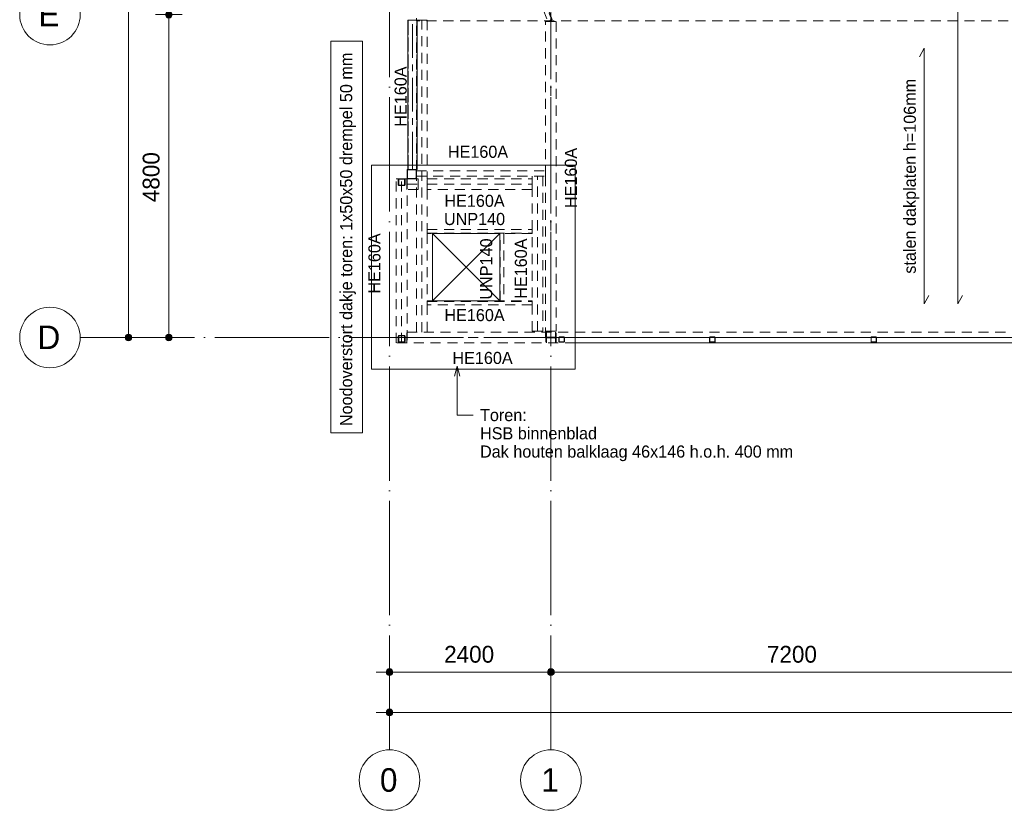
# Model space of a CAD drawing. Header units: millimetres. Extents: x -2900 to 33746, y 12371 to 48359.
# Tile 1 of 7: x -2900 to 11742, y 12371 to 24125. Entities that reach past the tile are written whole.
import ezdxf

# ---------------------------------------------------------------- set-up
doc = ezdxf.new("R2010")
doc.units = ezdxf.units.MM
for name, pattern in [('WSP_hartlijn', [800, 500, -100, 100, -100]), ('WSP_hhidden', [250, 150, -100]), ('WSP_stramienlijn', [2000, 1700, -150, 0, -150])]:
    doc.linetypes.add(name, pattern=pattern)
for name, color, linetype, lineweight in [('00_algemeen - 0_13mm', 7, 'Continuous', 13), ('00_algemeen - 0_18mm', 1, 'Continuous', 13), ('00_algemeen - 0_18mm - grey 192', 9, 'Continuous', 13), ('00_algemeen - hartlijn', 7, 'WSP_hartlijn', 13), ('00_algemeen - hhidden - 0_13mm', 7, 'WSP_hhidden', 13), ('00_maatvoering', 8, 'Continuous', 13), ('00_maatvoering-100', 8, 'Continuous', 13), ('00_text', 7, 'Continuous', 13), ('07_stramien', 4, 'Continuous', 13), ('23_vloeren', 2, 'Continuous', 18), ('28_hoofddraagconstructies - kolommen en liggers', 1, 'Continuous', 13), ('28_hoofddraagconstructies - kolommen en liggers - staal', 1, 'Continuous', 13), ('28_hoofddraagconstructies - kolommen en liggers -cut-', 2, 'Continuous', 18), ('28_hoofddraagconstructies - tags', 7, 'Continuous', 18)]:
    doc.layers.add(name, color=color, linetype=linetype, lineweight=lineweight)
doc.styles.add('Revittext', font='txt', dxfattribs={"height": 180})
doc.styles.add('Revittext_1', font='txt', dxfattribs={"height": 350})
doc.styles.add('Revittext_2', font='txt', dxfattribs={"height": 250})
doc.dimstyles.new('WSP_25_-_transparant', dxfattribs={"dimscale": 304.8, "dimtxt": 252.223969, "dimasz": 1.312336, "dimexe": 0.656168, "dimexo": 0.0625, "dimgap": 0.213255, "dimtad": 1, "dimdec": 0, "dimzin": 0, "dimdsep": 46, "dimtxsty": 'Revittext_2', "dimblk1": 'DOTSMALL', "dimblk2": 'DOTSMALL', "dimsah": 1, "dimcen": 0.09, "dimdle": 0.656168, "dimazin": 0, "dimtfac": 1, "dimtdec": 4, "dimtix": 1, "dimtmove": 0, "dimatfit": 3, "dimfxl": 0.656168, "dimfxlon": 1, "dimtvp": 1, "dimtolj": 1, "dimtzin": 0, "dimarcsym": 2})

# ---------------------------------------------------------------- blocks, each defined once
blk = doc.blocks.new('Structural Framing 1 - Structural Framing 1-1333742-3e verd - plot - 100')
at = {"layer": '28_hoofddraagconstructies - kolommen en liggers -cut-'}
for p, q in [((5360, 21960), (2330, 21960)), ((2330, 21960), (2330, 18930)), ((5360, 18930), (5360, 21960)), ((2330, 18930), (5360, 18930))]:
    blk.add_line(p, q, dxfattribs=at)
blk = doc.blocks.new('28_WSP_SF_staal - HE v21-0 - HE160A-1333514-3e verd - plot - 100')
at = {"layer": '28_hoofddraagconstructies - kolommen en liggers', "linetype": 'WSP_hhidden'}
blk.add_line((-2320, 0), (2320, 0), dxfattribs=at)
blk = doc.blocks.new('28_WSP_SF_staal - HE v21-0 - HE160A-1328771-3e verd - plot - 100')
at = {"layer": '28_hoofddraagconstructies - kolommen en liggers', "linetype": 'WSP_hhidden'}
for p, q in [((-2307, -80), (-2307, 80)), ((-2307, 0), (2297, 0)), ((0, 80), (2297, 80)), ((2297, 80), (2297, -80)), ((2297, -80), (-2307, -80))]:
    blk.add_line(p, q, dxfattribs=at)
blk = doc.blocks.new('28_WSP_SF_staal - HE v21-0 - HE160A-1384899-3e verd - plot - 100')
at = {"layer": '28_hoofddraagconstructies - kolommen en liggers', "linetype": 'WSP_hhidden'}
blk.add_line((4920, 19400), (2859, 19400), dxfattribs=at)
blk = doc.blocks.new('28_WSP_SF_staal - HE v21-0 - HE160A-1334712-3e verd - plot - 100')
at = {"layer": '28_hoofddraagconstructies - kolommen en liggers', "linetype": 'WSP_hhidden'}
blk.add_line((2999, 21880), (4919, 21880), dxfattribs=at)
blk = doc.blocks.new('28_WSP_SF_staal - HE v21-0 - HE160A-1384900-3e verd - plot - 100')
at = {"layer": '28_hoofddraagconstructies - kolommen en liggers', "linetype": 'WSP_hhidden'}
blk.add_line((2859, 21680), (3025, 21680), dxfattribs=at)
blk = doc.blocks.new('28_WSP_SF_staal - HE v21-0 - HE160A-1333342-3e verd - plot - 100')
at = {"layer": '28_hoofddraagconstructies - kolommen en liggers', "linetype": 'WSP_hhidden'}
for p, q in [((4720, 19493), (4720, 21800)), ((4800, 19493), (4800, 21800)), ((4880, 21800), (4880, 19493)), ((4880, 19493), (4720, 19493)), ((4782, 19493), (4720, 19493)), ((4797, 19493), (4797, 19493)), ((4797, 19493), (4803, 19493)), ((4803, 19493), (4803, 19493)), ((4880, 19493), (4818, 19493))]:
    blk.add_line(p, q, dxfattribs=at)
for centre, start_param, end_param in [((4782, 19493), 4.712389, 6.283185), ((4818, 19493), 3.141593, 4.712389)]:
    blk.add_ellipse(centre, major_axis=(15, 0), ratio=0.000551, start_param=start_param, end_param=end_param, dxfattribs=at)
blk = doc.blocks.new('28_WSP_SF_staal - HE v21-0 - HE160A-1333515-3e verd - plot - 100')
at = {"layer": '28_hoofddraagconstructies - kolommen en liggers', "linetype": 'WSP_hhidden'}
blk.add_line((-1220, 0), (1220, 0), dxfattribs=at)
blk = doc.blocks.new('28_WSP_SF_staal - HE v21-0 - HE160A-1334456-3e verd - plot - 100')
at = {"layer": '28_hoofddraagconstructies - kolommen en liggers', "linetype": 'WSP_hhidden'}
blk.add_line((3160, 21680), (4719, 21680), dxfattribs=at)
blk = doc.blocks.new('28_WSP_SF_staal - HFL v21-0 - Lequ 70x70x7-1200317-3e verd - plot - 100')
at = {"layer": '28_hoofddraagconstructies - kolommen en liggers', "linetype": 'WSP_hhidden'}
for p, q in [((3059, 28901), (3070, 28874)), ((3061, 28901), (3059, 28901)), ((3062, 28902), (3061, 28902)), ((3064, 28903), (3082, 28910)), ((3070, 28874), (3140, 28697)), ((3083, 28910), (3108, 28920)), ((3108, 28920), (3110, 28921)), ((3118, 28924), (3140, 28869)), ((3122, 28926), (3124, 28927)), ((3140, 28888), (3124, 28927)), ((5018, 24127), (3140, 28887)), ((3140, 28868), (5012, 24124)), ((3140, 28697), (4953, 24101)), ((4954, 24101), (4955, 24101)), ((4955, 24102), (4956, 24102)), ((4976, 24110), (4958, 24103)), ((5004, 24121), (4977, 24110)), ((5006, 24122), (5019, 24127)), ((5012, 24124), (5012, 24124)), ((5018, 24127), (5016, 24126)), ((5019, 24127), (5018, 24127))]:
    blk.add_line(p, q, dxfattribs=at)
for centre, major_axis, start_param, end_param in [((3064, 28903), (4.19, 1.65), 1.570796, 3.141593), ((3110, 28921), (8.37, 3.3), 4.712389, 6.283185), ((3122, 28926), (4.19, 1.65), 1.570796, 3.141593), ((4958, 24103), (4.19, 1.65), 1.570796, 3.141593), ((5004, 24121), (8.37, 3.3), 4.712389, 6.283185), ((5016, 24126), (4.19, 1.65), 1.570796, 3.141593)]:
    blk.add_ellipse(centre, major_axis=major_axis, ratio=0.006259, start_param=start_param, end_param=end_param, dxfattribs=at)
blk = doc.blocks.new('28_WSP_SF_staal - UNP v18-0 - UNP140-1334457-3e verd - plot - 100')
at = {"layer": '28_hoofddraagconstructies - kolommen en liggers', "linetype": 'WSP_hhidden'}
for p, q in [((3160, 20952), (4719, 20952)), ((4719, 20952), (4719, 20952)), ((4721, 20952), (4721, 20952))]:
    blk.add_line(p, q, dxfattribs=at)
blk = doc.blocks.new('28_WSP_SF_staal - UNP v18-0 - UNP140-1334458-3e verd - plot - 100')
at = {"layer": '28_hoofddraagconstructies - kolommen en liggers', "linetype": 'WSP_hhidden'}
for p, q in [((3160, 19938), (4719, 19938)), ((4719, 19938), (4719, 19938)), ((4721, 19938), (4721, 19938))]:
    blk.add_line(p, q, dxfattribs=at)
blk = doc.blocks.new('28_WSP_SF_staal - UNP v18-0 - UNP140-1305042-3e verd - plot - 100')
at = {"layer": '28_hoofddraagconstructies - kolommen en liggers', "linetype": 'WSP_hhidden'}
for p, q in [((-500, 17.6), (500, 17.6)), ((-500, 10.6), (500, 10.6)), ((500, -42.4), (-500, -42.4))]:
    blk.add_line(p, q, dxfattribs=at)
blk = doc.blocks.new('28_WSP_SF_staal - RHS v18-0 - SHSC 140x140x6_3 - S275-1334255-3e verd - plot - 100')
at = {"layer": '28_hoofddraagconstructies - kolommen en liggers', "linetype": 'WSP_hhidden'}
for p, q in [((-1110, 63.7), (1110, 63.7)), ((-1110, -63.7), (1110, -63.7))]:
    blk.add_line(p, q, dxfattribs=at)
blk = doc.blocks.new('28_WSP_SF_staal - RHS v18-0 - SHSC 140x80x5 - S275-1383644-3e verd - plot - 100')
at = {"layer": '00_algemeen - hartlijn'}
blk.add_line((-1050, 0), (1110, 0), dxfattribs=at)
at = {"layer": '00_algemeen - hhidden - 0_13mm'}
for p, q in [((-1050, 65), (1110, 65)), ((-1050, -65), (1110, -65))]:
    blk.add_line(p, q, dxfattribs=at)
at = {"layer": '28_hoofddraagconstructies - kolommen en liggers', "linetype": 'WSP_hhidden'}
for p, q in [((-1110, 65), (-1050, 65)), ((-1110, 0), (-1050, 0)), ((-1110, -65), (-1050, -65))]:
    blk.add_line(p, q, dxfattribs=at)
blk = doc.blocks.new('01_WSP_DC_algemeen - overspanningspijl v18-0 - stalen dakplaten-1198937-3e verd - plot - 100')
at = {"layer": '00_algemeen - 0_18mm'}
for p, q in [((500, 0), (13900, 0)), ((500, 0), (625, -70)), ((13900, 0), (13775, 70))]:
    blk.add_line(p, q, dxfattribs=at)
blk = doc.blocks.new('01_WSP_DC_algemeen - overspanningspijl v18-0 - stalen dakplaten-1198903-3e verd - plot - 100')
at = {"layer": '00_algemeen - 0_18mm'}
for p, q in [((500, 0), (4300, 0)), ((500, 0), (625, -70)), ((4300, 0), (4175, 70))]:
    blk.add_line(p, q, dxfattribs=at)
blk = doc.blocks.new('Grid - Stramienbol 9_0mm-3500-3e verd - plot - 100')
at = {"layer": '07_stramien'}
blk.add_circle((0, 0), 4.5, dxfattribs=at)
blk = doc.blocks.new('DIMBLOCK1-3e verd - plot - 100')
at = {"layer": '00_maatvoering-100'}
h = blk.add_hatch(color=256, dxfattribs=at)
edge = h.paths.add_edge_path()
edge.add_arc((-1282, 38600), 50, 0, 360)
h = blk.add_hatch(color=256, dxfattribs=at)
edge = h.paths.add_edge_path()
edge.add_arc((-1282, 19400), 50, 0, 360)
for p, q in [((-1282, 38800), (-1282, 19400)), ((-1082, 38600), (-1482, 38600)), ((-1282, 38600), (-1082, 38600)), ((-1082, 19400), (-1482, 19400)), ((-1282, 19400), (-1082, 19400))]:
    blk.add_line(p, q, dxfattribs=at)
for centre in [(-1282, 38600), (-1282, 19400)]:
    blk.add_circle(centre, 50, dxfattribs=at)
at = {"layer": '00_maatvoering-100', "color": 0, "insert": (-1671, 28515), "char_height": 250, "width": 1164.11, "attachment_point": 1, "rotation": 90, "line_spacing_factor": 0.931288, "style": 'Revittext_2'}
blk.add_mtext('19200', dxfattribs=at)
blk = doc.blocks.new('_DotSmall')
at = {"color": 0, "linetype": 'ByBlock', "const_width": 0.5}
blk.add_lwpolyline([(-0.0625, 0, 1), (0.0625, 0, 1)], format="xyb", close=True, dxfattribs=at)
blk = doc.blocks.new('DIMBLOCK5-3e verd - plot - 100')
at = {"layer": '00_maatvoering-100'}
h = blk.add_hatch(color=256, dxfattribs=at)
edge = h.paths.add_edge_path()
edge.add_arc((-682, 24200), 50, 0, 360)
h = blk.add_hatch(color=256, dxfattribs=at)
edge = h.paths.add_edge_path()
edge.add_arc((-682, 19400), 50, 0, 360)
for p, q in [((-482, 24200), (-882, 24200)), ((-682, 24200), (-682, 19400)), ((-682, 24200), (-482, 24200)), ((-482, 19400), (-882, 19400)), ((-682, 19400), (-482, 19400))]:
    blk.add_line(p, q, dxfattribs=at)
for centre in [(-682, 24200), (-682, 19400)]:
    blk.add_circle(centre, 50, dxfattribs=at)
at = {"layer": '00_maatvoering-100', "color": 0, "insert": (-1071, 21412), "char_height": 250, "width": 931.29, "attachment_point": 1, "rotation": 90, "line_spacing_factor": 0.931288, "style": 'Revittext_2'}
blk.add_mtext('4800', dxfattribs=at)
blk = doc.blocks.new('DIMBLOCK12-3e verd - plot - 100')
at = {"layer": '00_maatvoering-100'}
h = blk.add_hatch(color=256, dxfattribs=at)
edge = h.paths.add_edge_path()
edge.add_arc((2600, 13827), 50, 0, 360)
h = blk.add_hatch(color=256, dxfattribs=at)
edge = h.paths.add_edge_path()
edge.add_arc((29000, 13827), 50, 0, 360)
for p, q in [((2600, 14027), (2600, 13627)), ((2600, 13827), (2600, 14027)), ((29000, 14027), (29000, 13627)), ((29000, 13827), (29000, 14027)), ((2400, 13827), (29200, 13827))]:
    blk.add_line(p, q, dxfattribs=at)
for centre in [(2600, 13827), (29000, 13827)]:
    blk.add_circle(centre, 50, dxfattribs=at)
at = {"layer": '00_maatvoering-100', "color": 0, "insert": (15315, 14216), "char_height": 250, "width": 1164.11, "attachment_point": 1, "line_spacing_factor": 0.931288, "style": 'Revittext_2'}
blk.add_mtext('26400', dxfattribs=at)
blk = doc.blocks.new('DIMBLOCK19-3e verd - plot - 100')
at = {"layer": '00_maatvoering-100'}
h = blk.add_hatch(color=256, dxfattribs=at)
edge = h.paths.add_edge_path()
edge.add_arc((2600, 14427), 50, 0, 360)
h = blk.add_hatch(color=256, dxfattribs=at)
edge = h.paths.add_edge_path()
edge.add_arc((5000, 14427), 50, 0, 360)
for p, q in [((2600, 14627), (2600, 14227)), ((2600, 14427), (2600, 14627)), ((5000, 14627), (5000, 14227)), ((5000, 14427), (5000, 14627)), ((2400, 14427), (5000, 14427))]:
    blk.add_line(p, q, dxfattribs=at)
for centre in [(2600, 14427), (5000, 14427)]:
    blk.add_circle(centre, 50, dxfattribs=at)
at = {"layer": '00_maatvoering-100', "color": 0, "insert": (3412, 14816), "char_height": 250, "width": 931.29, "attachment_point": 1, "line_spacing_factor": 0.931288, "style": 'Revittext_2'}
blk.add_mtext('2400', dxfattribs=at)
blk = doc.blocks.new('DIMBLOCK20-3e verd - plot - 100')
at = {"layer": '00_maatvoering-100'}
h = blk.add_hatch(color=256, dxfattribs=at)
edge = h.paths.add_edge_path()
edge.add_arc((5000, 14427), 50, 0, 360)
h = blk.add_hatch(color=256, dxfattribs=at)
edge = h.paths.add_edge_path()
edge.add_arc((12200, 14427), 50, 0, 360)
for p, q in [((5000, 14627), (5000, 14227)), ((5000, 14427), (5000, 14627)), ((12200, 14627), (12200, 14227)), ((12200, 14427), (12200, 14627)), ((5000, 14427), (12200, 14427))]:
    blk.add_line(p, q, dxfattribs=at)
for centre in [(5000, 14427), (12200, 14427)]:
    blk.add_circle(centre, 50, dxfattribs=at)
at = {"layer": '00_maatvoering-100', "color": 0, "insert": (8212, 14816), "char_height": 250, "width": 931.29, "attachment_point": 1, "line_spacing_factor": 0.931288, "style": 'Revittext_2'}
blk.add_mtext('7200', dxfattribs=at)

msp = doc.modelspace()

# ---------------------------------------------------------------- linework, layer by layer
at = {"layer": '00_algemeen - 0_13mm'}
for p, q in [((3240, 20945), (4240, 20945)), ((3240, 19945), (3240, 20945)), ((4240, 19945), (3240, 20945)), ((4240, 20945), (3240, 19945)), ((4240, 20945), (4240, 19945)), ((4240, 19945), (3240, 19945))]:
    msp.add_line(p, q, dxfattribs=at)
at = {"layer": '00_algemeen - 0_18mm - grey 192'}
for p, q in [((2330, 21960), (5360, 21960)), ((2330, 18930), (2330, 21960)), ((5360, 21960), (5360, 18930)), ((5360, 18930), (2330, 18930))]:
    msp.add_line(p, q, dxfattribs=at)
at = {"layer": '00_text', "color": 250, "lineweight": 18}
for p, q in [((3606.2, 18973.8), (3566, 18823.8)), ((3606.2, 18973.8), (3646.4, 18823.8)), ((3606.2, 18973.8), (3606.2, 18247.3)), ((3606.2, 18247.3), (3845.5, 18247.3))]:
    msp.add_line(p, q, dxfattribs=at)
at = {"layer": '00_text', "color": 250, "lineweight": 18, "flags": 128}
msp.add_lwpolyline([(1726.7, 17982.6), (1726.7, 23805.6), (2197.7, 23805.6), (2197.7, 17982.6)], close=True, dxfattribs=at)
at = {"layer": '07_stramien', "linetype": 'WSP_stramienlijn'}
for p, q in [((2600, 13271.4), (2600, 47459.4)), ((5000, 13271.4), (5000, 47459.4)), ((-2000, 19400), (32845.5, 19400))]:
    msp.add_line(p, q, dxfattribs=at)
at = {"layer": '23_vloeren'}
for p, q in [((3000, 24120), (3000, 24145.4)), ((7360.1, 19400), (5360, 19400)), ((7436, 19400), (7364, 19400)), ((9760.1, 19400), (7439.9, 19400)), ((9836, 19400), (9764, 19400)), ((12160.1, 19400), (9839.9, 19400))]:
    msp.add_line(p, q, dxfattribs=at)
at = {"layer": '23_vloeren', "linetype": 'WSP_hhidden', "lineweight": 13}
for p, q in [((3000, 21884.6), (3000, 24120)), ((3000, 21800), (4920, 21800)), ((4920, 21800), (4920, 19400)), ((5360, 19400), (4920, 19400)), ((7364, 19400), (7360.2, 19400)), ((7439.8, 19400), (7436, 19400)), ((9764, 19400), (9760.2, 19400)), ((9839.8, 19400), (9836, 19400))]:
    msp.add_line(p, q, dxfattribs=at)
at = {"layer": '28_hoofddraagconstructies - kolommen en liggers', "linetype": 'WSP_hhidden'}
for p, q in [((2998.6, 24110), (2998.6, 24120)), ((15800, 24110), (2998.6, 24110)), ((3010, 24120), (3160, 24120)), ((3160, 24120), (3160, 21760)), ((2860, 21775.7), (2860, 21884.2)), ((2866.3, 21775.7), (2866.3, 21884.2)), ((2870, 21960), (2870, 21900)), ((2880, 21900), (2870, 21900)), ((2984.3, 21900), (2875.8, 21900)), ((2875.8, 21893.7), (2984.3, 21893.7)), ((3000, 21900), (2880, 21900)), ((2993.7, 21884.2), (2993.7, 21775.7)), ((2998.7, 21890.2), (2998.7, 21960)), ((2998.7, 21800), (2998.7, 21889.9)), ((3000, 21900), (3010, 21900)), ((3000, 21884.2), (3000, 21775.7)), ((3010, 21900), (3010, 21960)), ((4918.7, 21960), (4918.7, 21800)), ((4918.9, 21898), (4918.9, 21960)), ((4918.9, 21800), (4918.9, 21862)), ((4920.9, 21883), (4919.1, 21883)), ((4919.1, 21877), (4920.9, 21877)), ((4921.1, 21960), (4921.1, 21898)), ((4921.1, 21862), (4921.1, 21800)), ((4921.3, 21800), (4921.3, 21960)), ((2700, 21760), (2860, 21760)), ((2700, 19320), (2700, 21760)), ((2730, 21748), (2730, 21672)), ((2736, 21672), (2736, 21748)), ((2742, 21754), (2818, 21754)), ((2824, 21748), (2824, 21672)), ((2830, 21672), (2830, 21748)), ((2858.7, 21600), (2858.7, 21760)), ((2860, 21760), (2875.4, 21760)), ((2860, 21760), (2860, 19320)), ((2875.8, 21766.3), (2984.3, 21766.3)), ((2875.8, 21760), (2984.3, 21760)), ((2984.6, 21760), (3024.7, 21760)), ((3000, 21800), (2998.7, 21800)), ((3000, 19480), (3000, 21775.4)), ((3024.9, 21760), (3024.7, 21760)), ((3024.7, 21760), (3024.7, 21600)), ((3024.8, 21760), (3024.9, 21760)), ((3024.9, 21698), (3024.9, 21760)), ((3024.9, 21760), (3027.1, 21760)), ((3026.9, 21683), (3025.1, 21683)), ((3025.1, 21677), (3026.9, 21677)), ((3027.3, 21760), (3027.1, 21760)), ((3027.1, 21760), (3027.1, 21698)), ((3027.2, 21760), (3027.3, 21760)), ((3027.3, 21600), (3027.3, 21760)), ((3160, 21600), (3160, 21760)), ((3160, 21760), (4718.7, 21760)), ((4718.9, 21760), (4718.7, 21760)), ((4718.7, 21760), (4718.7, 21600)), ((4718.8, 21760), (4718.9, 21760)), ((4718.9, 21698), (4718.9, 21760)), ((4719, 21760), (4721.2, 21760)), ((4720.9, 21683), (4719.2, 21683)), ((4719.2, 21677), (4720.9, 21677)), ((4721.3, 21760), (4721.2, 21760)), ((4721.2, 21760), (4721.2, 21698)), ((4721.2, 21760), (4721.3, 21760)), ((4721.3, 21600), (4721.3, 21760)), ((4920, 21800), (4921.1, 21800)), ((4921.1, 21800), (4921.3, 21800)), ((4921.2, 21800), (4921.3, 21800)), ((2818, 21666), (2742, 21666)), ((2742, 21660), (2818, 21660)), ((3024.7, 21600), (2858.7, 21600)), ((3024.7, 21600), (3024.9, 21600)), ((3024.8, 21600), (3024.9, 21600)), ((3024.9, 21600), (3024.9, 21662)), ((3024.9, 21600), (3027.1, 21600)), ((3027.1, 21662), (3027.1, 21600)), ((3027.1, 21600), (3027.3, 21600)), ((3027.2, 21600), (3027.3, 21600)), ((3160, 21600), (3160, 21005)), ((4718.7, 21600), (3160, 21600)), ((4718.7, 21600), (4718.9, 21600)), ((4718.8, 21600), (4718.9, 21600)), ((4718.9, 21600), (4718.9, 21662)), ((4719, 21600), (4721.2, 21600)), ((4721.2, 21662), (4721.2, 21600)), ((4721.2, 21600), (4721.3, 21600)), ((4721.2, 21600), (4721.3, 21600)), ((3160, 20945), (3160, 21005)), ((3160, 21005), (4718.7, 21005)), ((3160, 20945), (3160, 19945)), ((4718.7, 20945), (3160, 20945)), ((4718.8, 21005), (4718.7, 21005)), ((4718.7, 21005), (4718.7, 20945)), ((4718.7, 21000.8), (4721, 21000.8)), ((4718.7, 20961.1), (4720.9, 20961.1)), ((4718.7, 20945), (4721.1, 20945)), ((4721.1, 21005), (4718.8, 21005)), ((4718.9, 20961.1), (4718.9, 21000.8)), ((4720.8, 20952), (4719.1, 20952)), ((4721, 21000.8), (4720.9, 20961.1)), ((4721.1, 20945), (4721.1, 21005)), ((3160, 19885), (3160, 19945)), ((3160, 19945), (4718.7, 19945)), ((4718.7, 19945), (4718.7, 19885)), ((4721.1, 19945), (4718.7, 19945)), ((4720.9, 19928.9), (4718.7, 19928.9)), ((4718.9, 19889.2), (4718.9, 19928.9)), ((4719.1, 19938), (4720.8, 19938)), ((4720.9, 19928.9), (4721, 19889.2)), ((4721.1, 19885), (4721.1, 19945)), ((3160, 19885), (3160, 19480)), ((4718.7, 19885), (3160, 19885)), ((4721, 19889.2), (4718.7, 19889.2)), ((4718.7, 19885), (4718.8, 19885)), ((4718.8, 19885), (4721.1, 19885)), ((2858.7, 19320), (2858.7, 19480)), ((2858.7, 19480), (15800, 19480)), ((4924, 19480), (4924, 19320)), ((4933, 19418), (4933, 19480)), ((5067, 19480), (5067, 19418)), ((5076, 19320), (5076, 19480)), ((2730, 19418), (2730, 19342)), ((2736, 19342), (2736, 19418)), ((2818, 19430), (2742, 19430)), ((2742, 19424), (2818, 19424)), ((2818, 19336), (2742, 19336)), ((2742, 19330), (2818, 19330)), ((2824, 19418), (2824, 19342)), ((2830, 19342), (2830, 19418)), ((4933, 19320), (4933, 19382)), ((5052, 19403), (4948, 19403)), ((4948, 19397), (5052, 19397)), ((5067, 19382), (5067, 19320)), ((5120, 19402), (5120, 19338)), ((5124, 19338), (5124, 19402)), ((5192, 19410), (5128, 19410)), ((5128, 19406), (5192, 19406)), ((5192, 19334), (5128, 19334)), ((5128, 19330), (5192, 19330)), ((5196, 19402), (5196, 19338)), ((5200, 19338), (5200, 19402)), ((2858.7, 19320), (2700, 19320)), ((5360, 19320), (2858.7, 19320))]:
    msp.add_line(p, q, dxfattribs=at)
for centre, radius, start, end in [((2875.8, 21884.2), 15.8, 90, 180), ((2875.8, 21884.2), 9.45, 90, 180), ((2984.3, 21884.2), 15.8, 0, 90), ((2984.3, 21884.2), 9.45, 0, 90), ((2742, 21748), 12, 91.8199, 180), ((2742, 21672), 12, 180, 270), ((2742, 21748), 6, 90, 180), ((2742, 21672), 6, 180, 270), ((2818, 21748), 6, 0, 90), ((2818, 21672), 12, 270, 0), ((2818, 21672), 6, 270, 0), ((2818, 21748), 12, 0, 88.1801), ((2875.8, 21775.7), 15.8, 180, 270), ((2875.8, 21775.7), 9.45, 180, 270), ((2984.3, 21775.7), 15.8, 270, 0), ((2984.3, 21775.7), 9.45, 270, 0), ((2742, 19418), 12, 90, 180), ((2742, 19342), 12, 180, 270), ((2742, 19418), 6, 90, 180), ((2742, 19342), 6, 180, 270), ((2818, 19418), 12, 0, 90), ((2818, 19418), 6, 0, 90), ((2818, 19342), 12, 270, 0), ((2818, 19342), 6, 270, 0), ((4948, 19418), 15, 180, 270), ((4948, 19382), 15, 90, 180), ((5052, 19418), 15, 270, 0), ((5052, 19382), 15, 0, 90), ((5128, 19402), 8, 90, 180), ((5128, 19338), 8, 180, 270), ((5128, 19402), 4, 90, 180), ((5128, 19338), 4, 180, 270), ((5192, 19402), 8, 0, 90), ((5192, 19402), 4, 0, 90), ((5192, 19338), 8, 270, 0), ((5192, 19338), 4, 270, 0)]:
    msp.add_arc(centre, radius, start, end, dxfattribs=at)
for centre, major_axis, ratio, start_param, end_param in [((4919.1, 21898), (0, 15), 0.0164503, 1.5707963, 3.1415927), ((4919.1, 21862), (0, 15), 0.0164503, 0, 1.5707963), ((4920.9, 21898), (0, 15), 0.0164503, 3.1415927, 4.712389), ((4920.9, 21862), (0, 15), 0.0164503, 4.712389, 6.2831853), ((3025.1, 21698), (0, 15), 0.0164503, 1.5707963, 3.1415927), ((3025.1, 21662), (0, 15), 0.0164503, 0, 1.5707963), ((3026.9, 21698), (0, 15), 0.0164503, 3.1415927, 4.712389), ((3026.9, 21662), (0, 15), 0.0164503, 4.712389, 6.2831853), ((4719.2, 21698), (0, 15), 0.0168919, 1.5707963, 3.1415927), ((4719.2, 21662), (0, 15), 0.0168919, 0, 1.5707963), ((4720.9, 21698), (0, 15), 0.0168919, 3.1415927, 4.712389), ((4720.9, 21662), (0, 15), 0.0168919, 4.712389, 6.2831853), ((4718.8, 21000), (0, 5), 0.0168919, 4.8756929, 6.2831853), ((4719.1, 20962), (0, 10), 0.0168919, 1.6621801, 3.1415927), ((4720.8, 20962), (0, 10), 0.0168919, 3.1415927, 4.6210052), ((4721.1, 21000), (0, 5), 0.0168919, 0, 1.4074924), ((4719.1, 19928), (0, 10), 0.0168919, 0, 1.4794125), ((4720.8, 19928), (0, 10), 0.0168919, 4.8037728, 6.2831853), ((4718.8, 19890), (0, 5), 0.0168919, 3.1415927, 4.5490851), ((4721.1, 19890), (0, 5), 0.0168919, 1.7341002, 3.1415927)]:
    msp.add_ellipse(centre, major_axis=major_axis, ratio=ratio, start_param=start_param, end_param=end_param, dxfattribs=at)
at = {"layer": '28_hoofddraagconstructies - kolommen en liggers - staal'}
for p, q in [((2870, 24120), (2870, 21960)), ((2870, 24120), (2880, 24120)), ((2880, 24120), (3000, 24120)), ((2998.6, 24120), (2998.6, 24139.4)), ((3010, 24120), (3000, 24120)), ((3010, 21960), (3010, 24120)), ((7360, 19402), (7360, 19338)), ((7364, 19338), (7364, 19402)), ((7432, 19410), (7368, 19410)), ((7368, 19406), (7432, 19406)), ((7432, 19334), (7368, 19334)), ((7368, 19330), (7432, 19330)), ((7436, 19402), (7436, 19338)), ((7440, 19338), (7440, 19402)), ((9760, 19402), (9760, 19338)), ((9764, 19338), (9764, 19402)), ((9832, 19410), (9768, 19410)), ((9768, 19406), (9832, 19406)), ((9832, 19334), (9768, 19334)), ((9768, 19330), (9832, 19330)), ((9836, 19402), (9836, 19338)), ((9840, 19338), (9840, 19402)), ((15800, 19320), (5360, 19320))]:
    msp.add_line(p, q, dxfattribs=at)
for centre, radius, start, end in [((7368, 19402), 8, 90, 180), ((7368, 19338), 8, 180, 270), ((7368, 19402), 4, 90, 180), ((7368, 19338), 4, 180, 270), ((7432, 19402), 8, 0, 90), ((7432, 19402), 4, 0, 90), ((7432, 19338), 8, 270, 0), ((7432, 19338), 4, 270, 0), ((9768, 19402), 8, 90, 180), ((9768, 19338), 8, 180, 270), ((9768, 19402), 4, 90, 180), ((9768, 19338), 4, 180, 270), ((9832, 19402), 8, 0, 90), ((9832, 19402), 4, 0, 90), ((9832, 19338), 8, 270, 0), ((9832, 19338), 4, 270, 0)]:
    msp.add_arc(centre, radius, start, end, dxfattribs=at)

# ---------------------------------------------------------------- block references
at = {"layer": '00_algemeen - 0_18mm', "rotation": 89.9999999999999}
for name, p in [('01_WSP_DC_algemeen - overspanningspijl v18-0 - stalen dakplaten-1198937-3e verd - plot - 100', (11049.8, 19400)), ('01_WSP_DC_algemeen - overspanningspijl v18-0 - stalen dakplaten-1198903-3e verd - plot - 100', (10549.8, 19400))]:
    msp.add_blockref(name, p, dxfattribs=at)
at = {"layer": '07_stramien', "xscale": 99.99999999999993, "yscale": 99.99999999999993, "zscale": 99.99999999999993, "rotation": 269.9999999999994}
for p in [(-2450, 24200), (-2450, 19400)]:
    msp.add_blockref('Grid - Stramienbol 9_0mm-3500-3e verd - plot - 100', p, dxfattribs=at)
at = {"layer": '07_stramien', "xscale": 99.99999999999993, "yscale": 99.99999999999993, "zscale": 99.99999999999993}
for p in [(2600, 12821.4), (5000, 12821.4)]:
    msp.add_blockref('Grid - Stramienbol 9_0mm-3500-3e verd - plot - 100', p, dxfattribs=at)
at = {"layer": '28_hoofddraagconstructies - kolommen en liggers', "linetype": 'WSP_hhidden'}
for name in ['28_WSP_SF_staal - HFL v21-0 - Lequ 70x70x7-1200317-3e verd - plot - 100', '28_WSP_SF_staal - HE v21-0 - HE160A-1334712-3e verd - plot - 100', '28_WSP_SF_staal - HE v21-0 - HE160A-1384900-3e verd - plot - 100', '28_WSP_SF_staal - HE v21-0 - HE160A-1334456-3e verd - plot - 100', '28_WSP_SF_staal - HE v21-0 - HE160A-1333342-3e verd - plot - 100', '28_WSP_SF_staal - UNP v18-0 - UNP140-1334457-3e verd - plot - 100', '28_WSP_SF_staal - UNP v18-0 - UNP140-1334458-3e verd - plot - 100', '28_WSP_SF_staal - HE v21-0 - HE160A-1384899-3e verd - plot - 100']:
    msp.add_blockref(name, (0, 0), dxfattribs=at)
for name, p, rotation in [('28_WSP_SF_staal - RHS v18-0 - SHSC 140x80x5 - S275-1383644-3e verd - plot - 100', (2940, 23010), 89.99999999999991), ('28_WSP_SF_staal - RHS v18-0 - SHSC 140x140x6_3 - S275-1334255-3e verd - plot - 100', (2940, 23010), 89.99999999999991), ('28_WSP_SF_staal - HE v21-0 - HE160A-1333514-3e verd - plot - 100', (3080, 21800), 89.99999999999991), ('28_WSP_SF_staal - HE v21-0 - HE160A-1328771-3e verd - plot - 100', (5000, 21800), 90), ('28_WSP_SF_staal - HE v21-0 - HE160A-1333515-3e verd - plot - 100', (2780, 20540), 89.99999999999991), ('28_WSP_SF_staal - UNP v18-0 - UNP140-1305042-3e verd - plot - 100', (4257.6, 20445), 90)]:
    msp.add_blockref(name, p, dxfattribs=dict(at, rotation=rotation))
at = {"layer": '28_hoofddraagconstructies - kolommen en liggers'}
msp.add_blockref('Structural Framing 1 - Structural Framing 1-1333742-3e verd - plot - 100', (0, 0), dxfattribs=at)

# ---------------------------------------------------------------- texts
at = {"layer": '00_text', "lineweight": 18, "insert": (1864.9, 18082.6), "char_height": 180, "width": 6806.327, "attachment_point": 1, "rotation": 90, "style": 'Revittext'}
msp.add_mtext('Noodoverstort dakje toren: 1x50x50 drempel 50 mm', dxfattribs=at)
at = {"layer": '00_text', "lineweight": 18, "char_height": 180, "attachment_point": 1, "style": 'Revittext'}
for s, insert, width in [('Toren:', (3945.5, 18337.3), 857.806), ('HSB binnenblad', (3945.5, 18066.2), 2140.506), ('Dak houten balklaag 46x146 h.o.h. 400 mm', (3945.5, 17795), 5732.066)]:
    msp.add_mtext(s, dxfattribs=dict(at, insert=insert, width=width))
at = {"layer": '07_stramien', "char_height": 350, "attachment_point": 1, "style": 'Revittext_1'}
for s, insert, width in [('E', (-2621.1, 24378.3), 400.844), ('D', (-2634.6, 19578.3), 432.911), ('0', (2457.4, 12997.1), 336.709), ('1', (4857.4, 12997.1), 336.709)]:
    msp.add_mtext(s, dxfattribs=dict(at, insert=insert, width=width))
at = {"layer": '28_hoofddraagconstructies - tags', "lineweight": 13, "char_height": 180, "attachment_point": 1, "rotation": 90, "style": 'Revittext'}
for s, insert, width in [('HE160A', (2675.1, 22533.8), 1122.362), ('HE160A', (5207, 21323.3), 1122.362), ('HE160A', (2285, 20052.5), 1122.362), ('UNP140', (3947.7, 19963.7), 1138.396), ('HE160A', (4462.7, 19975.3), 1122.362)]:
    msp.add_mtext(s, dxfattribs=dict(at, insert=insert, width=width))
at = {"layer": '28_hoofddraagconstructies - tags', "lineweight": 13, "char_height": 180, "attachment_point": 1, "style": 'Revittext'}
for s, insert, width in [('HE160A', (3467.1, 22251.5), 1122.362), ('HE160A', (3415.5, 21523), 1122.362), ('UNP140', (3409, 21252), 1138.396), ('HE160A', (3415.5, 19823.5), 1122.362), ('HE160A', (3535, 19186.4), 1122.362)]:
    msp.add_mtext(s, dxfattribs=dict(at, insert=insert, width=width))

# ---------------------------------------------------------------- dimensions: what is measured, and where the dimension line sits
at = {"layer": '00_maatvoering'}
for base, p1, p2, override, picture, middle in [((-1282, 19400), (-1082, 38600), (-1082, 19400), {"dimpost": '<>', "dimfxl": 19200}, 'DIMBLOCK1-3e verd - plot - 100', (-1474.7, 29000)), ((-682, 19400), (-482, 24200), (-482, 19400), {"dimpost": '<>', "dimfxl": 4800}, 'DIMBLOCK5-3e verd - plot - 100', (-874.7, 21800))]:
    dim = msp.add_linear_dim(base=base, p1=p1, p2=p2, angle=90, dimstyle='WSP_25_-_transparant', override=override, dxfattribs=at)
    dim.commit()
    dim.dimension.update_dxf_attribs({"geometry": picture, "text_midpoint": middle})
for base, p1, p2, override, picture, middle in [((5000, 14427.1), (2600, 14627.1), (5000, 14627.1), {"dimpost": '<>', "dimfxl": 2400}, 'DIMBLOCK19-3e verd - plot - 100', (3800, 14619.7)), ((12200, 14427.1), (5000, 14627.1), (12200, 14627.1), {"dimpost": '<>', "dimfxl": 7200}, 'DIMBLOCK20-3e verd - plot - 100', (8600, 14619.7)), ((29000, 13827.1), (2600, 14027.1), (29000, 14027.1), {"dimpost": '<>', "dimfxl": 26400}, 'DIMBLOCK12-3e verd - plot - 100', (15800, 14019.7))]:
    dim = msp.add_linear_dim(base=base, p1=p1, p2=p2, dimstyle='WSP_25_-_transparant', override=override, dxfattribs=at)
    dim.commit()
    dim.dimension.update_dxf_attribs({"geometry": picture, "text_midpoint": middle})

# ---------------------------------------------------------------- next in the draw order: texts
at = {"layer": '00_algemeen - 0_18mm', "insert": (10246.6, 20349), "char_height": 180, "width": 3551.476, "attachment_point": 1, "rotation": 90, "style": 'Revittext', "bg_fill": 3, "box_fill_scale": 1.25, "bg_fill_color": 256, "bg_fill_true_color": 13158600, "bg_fill_transparency": 0}
msp.add_mtext('stalen dakplaten h=106mm', dxfattribs=at)

doc.saveas('drawing.dxf')
